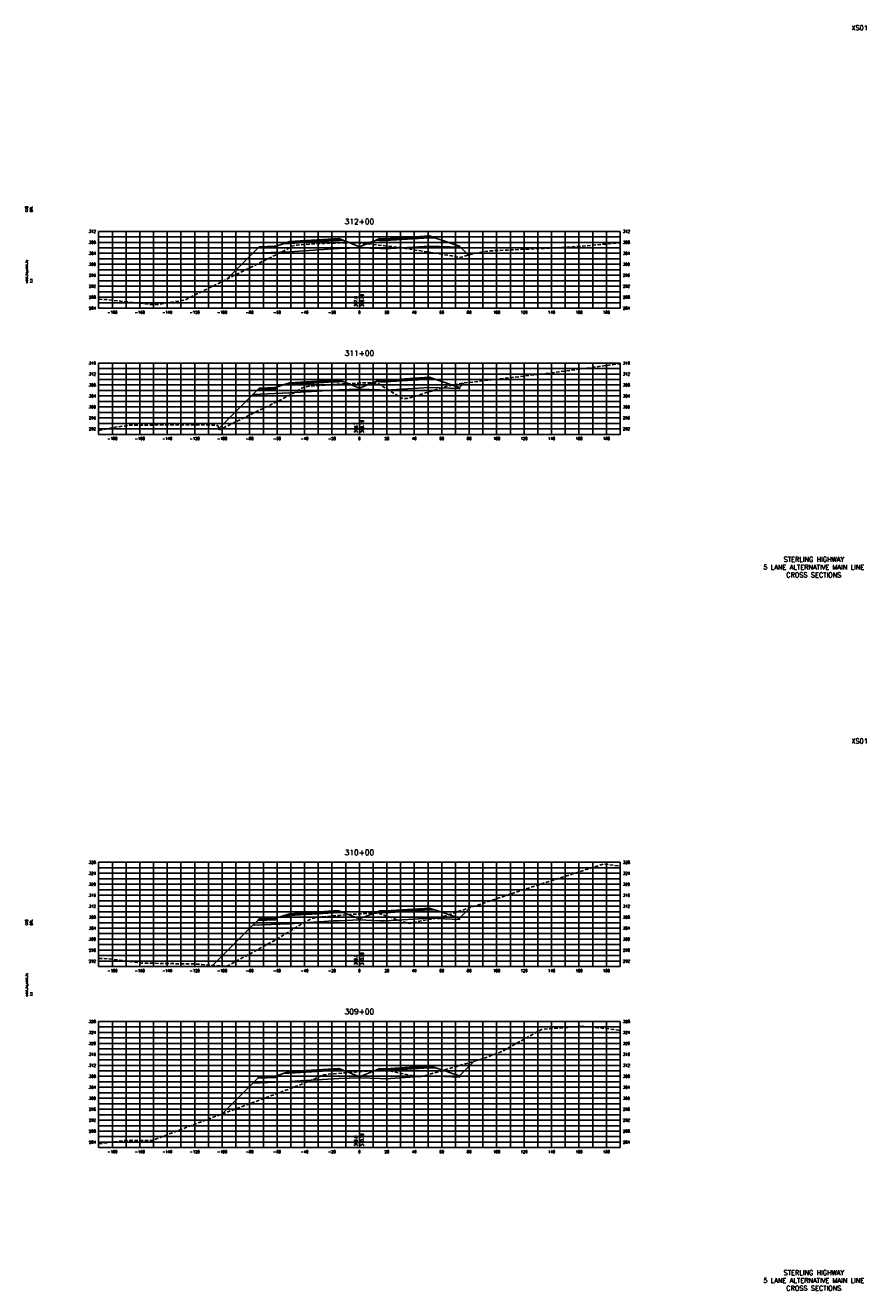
# Model space of a CAD drawing. Extents: x 37 to 10140, y -1968 to 9206.
# Tile 34 of 105: x 5147 to 5760, y 2616 to 3538. Entities that reach past the tile are written whole.
import ezdxf
from ezdxf.enums import TextEntityAlignment as Align

# ---------------------------------------------------------------- set-up
doc = ezdxf.new("R2010")
doc.units = 0
doc.header["$LTSCALE"] = 20
doc.header["$MEASUREMENT"] = 0
doc.linetypes.add('HIDDEN_050%', pattern=[0.1875, 0.125, -0.0625])
for name, color, linetype in [('S-AT-TXT175', 6, 'Continuous'), ('S-AT-TXT80', 1, 'Continuous'), ('XDATUM', 3, 'Continuous'), ('XEG', 1, 'HIDDEN_050%'), ('XFG', 2, 'Continuous'), ('XGRID', 251, 'Continuous'), ('XGRIDT', 2, 'Continuous'), ('XREF-BORDER', 7, 'Continuous')]:
    doc.layers.add(name, color=color, linetype=linetype)
doc.styles.add('L100', font='simplex.shx', dxfattribs={"height": 2})
doc.styles.add('L175', font='ROMANSM.shx', dxfattribs={"height": 3.5})
doc.styles.add('L80', font='ROMANSM.shx', dxfattribs={"height": 1.6})

# ---------------------------------------------------------------- blocks, each defined once
blk = doc.blocks.new('03025_00_att1')
at = {"layer": 'S-AT-TXT175', "style": 'L175'}
for tag, p in [('NUM', (32.402, 20.822)), ('LINE1', (30.64, 1.444)), ('LINE2', (30.64, 1.161)), ('LINE3', (30.64, 0.877))]:
    blk.add_attdef(tag, text='', height=0.175, dxfattribs=at).set_placement(p, align=Align.CENTER)
at = {"layer": 'S-AT-TXT80', "style": 'L80'}
for tag, p in [('DESIGNED', (2.094, 14.201)), ('CHECKED', (2.265, 14.201)), ('DRAFTED', (2.436, 14.201)), ('PCTB', (2.094, 11.605)), ('PSCALE', (2.265, 11.605)), ('PVIEW', (2.436, 11.605))]:
    blk.add_attdef(tag, p, '', height=0.08, rotation=90, dxfattribs=at)

msp = doc.modelspace()

# ---------------------------------------------------------------- linework, layer by layer
at = {"layer": 'XDATUM', "flags": 128}
for points in [[(5293.45, 3353.16), (5312.41, 3372.12), (5339, 3373.18), (5371, 3375.23), (5375, 3375.39), (5390, 3375.99), (5405, 3375.39), (5409, 3375.23), (5441, 3377.28), (5463, 3376.4), (5463, 3377.29), (5469.58, 3370.71)], [(5287.49, 3244.2), (5312.41, 3269.12), (5339, 3270.18), (5371, 3272.23), (5375, 3272.39), (5390, 3272.99), (5405, 3272.39), (5409, 3272.23), (5441, 3274.28), (5463, 3273.4), (5463, 3274.29), (5466.15, 3277.44)], [(5283.22, 2852.93), (5312.41, 2882.12), (5339, 2883.18), (5371, 2885.23), (5375, 2885.39), (5390, 2885.99), (5405, 2885.39), (5409, 2885.23), (5441, 2887.28), (5463, 2886.4), (5463, 2887.29), (5470.73, 2895.01)], [(5289.75, 2744.46), (5312.41, 2767.12), (5339, 2768.18), (5371, 2770.23), (5375, 2770.39), (5390, 2770.99), (5405, 2770.39), (5409, 2770.23), (5441, 2772.28), (5463, 2771.4), (5463, 2772.29), (5473.73, 2783.02)]]:
    msp.add_lwpolyline(points, dxfattribs=at)
at = {"layer": 'XEG', "flags": 128}
for points in [[(5200, 3338.57), (5206.04, 3338.23), (5237.62, 3334.73), (5243.21, 3334.68), (5262.79, 3337.92), (5334.71, 3373.68), (5336.36, 3374.44), (5336.41, 3374.46), (5340.47, 3377.08), (5340.53, 3377.09), (5344.13, 3378), (5364.16, 3379.25), (5364.46, 3379.27), (5364.77, 3379.29), (5383.45, 3379.81), (5383.62, 3379.8), (5390, 3379.51), (5390.38, 3379.5), (5419.55, 3376.2), (5419.6, 3376.19), (5419.92, 3376.14), (5457.35, 3370.09), (5462.87, 3368.84), (5474.25, 3372.01), (5483.97, 3373.72), (5527.94, 3375.75), (5545.56, 3376.81), (5547.48, 3376.78), (5549.86, 3376.99), (5580, 3379.71)], [(5200, 3242.92), (5210.72, 3245.03), (5222.8, 3246.68), (5262.93, 3247.01), (5283.35, 3246.79), (5286.77, 3246.45), (5287.8, 3243.2), (5335, 3266.35), (5343.38, 3270.94), (5343.69, 3271.11), (5348.71, 3274.02), (5349.08, 3274.1), (5352.63, 3274.96), (5370.37, 3276.3), (5372.4, 3276.46), (5389.24, 3277.42), (5390, 3277.47), (5392.05, 3277.62), (5397.46, 3277.59), (5402.27, 3277.2), (5404.2, 3276.81), (5420.36, 3266.65), (5421.77, 3266.24), (5422.6, 3266.15), (5424.65, 3266.18), (5427.67, 3266.88), (5453.95, 3275.15), (5464.98, 3277.3), (5524.59, 3284.19), (5525.52, 3284.29), (5525.81, 3284.33), (5580, 3291.52)], [(5200, 2857.99), (5210.53, 2857.37), (5231.23, 2854.6), (5259.41, 2854.03), (5270.1, 2853.93), (5275.48, 2853.49), (5293.5, 2852.19), (5330.04, 2872.09), (5350.6, 2884.64), (5351.68, 2885.2), (5355.18, 2887), (5356.34, 2887.27), (5360.14, 2888.02), (5375.46, 2889.35), (5379.73, 2889.72), (5387.31, 2890.27), (5390, 2890.45), (5399.28, 2891.07), (5404.11, 2890.61), (5405.01, 2890.52), (5422.77, 2884.41), (5426.62, 2883.46), (5431.97, 2884.8), (5448.79, 2887.7), (5502.66, 2905.66), (5508.35, 2907.74), (5524.11, 2912.72), (5567.92, 2926.76), (5580, 2925.34)], [(5200, 2722.82), (5200.71, 2722.82), (5219.04, 2725.3), (5239.23, 2725.31), (5270.95, 2737.46), (5345.05, 2765.06), (5357.58, 2770.23), (5362.49, 2772.55), (5363.15, 2772.87), (5363.65, 2772.97), (5367.13, 2773.62), (5384.85, 2774.9), (5386.98, 2775.07), (5388.96, 2775.21), (5390, 2775.28), (5406.56, 2776.47), (5406.96, 2776.43), (5411.3, 2776.09), (5413.17, 2775.63), (5413.82, 2775.49), (5433.22, 2771.43), (5437.61, 2772.39), (5480.39, 2784.98), (5493.92, 2790.18), (5522.8, 2806.21), (5552.56, 2808.51), (5563.97, 2807.42), (5580, 2805.57)]]:
    msp.add_lwpolyline(points, dxfattribs=at)
at = {"layer": 'XFG', "flags": 128}
for points in [[(5390, 3376.73), (5378.05, 3381.51), (5375, 3381.39), (5371, 3381.23), (5339, 3379.18), (5334.43, 3379), (5329, 3377.19), (5329, 3376.19), (5315.96, 3375.67), (5312.41, 3372.12), (5339, 3373.18), (5371, 3375.23), (5375, 3375.39), (5390, 3375.99), (5390, 3376.73)], [(5329, 3377.19), (5328, 3377.15), (5328, 3376.81), (5318, 3376.41), (5318, 3376.75), (5317, 3376.71), (5315.96, 3375.67), (5329, 3376.19), (5329, 3377.19)], [(5328, 3377.15), (5318, 3376.75), (5318, 3376.41), (5328, 3376.81), (5328, 3377.15)], [(5375, 3381.73), (5371, 3381.57), (5339, 3379.52), (5339, 3380.52), (5334.43, 3379), (5339, 3379.18), (5371, 3381.23), (5375, 3381.39), (5378.05, 3381.51), (5375, 3382.73), (5375, 3381.73)], [(5375, 3382.73), (5371, 3382.57), (5339, 3380.52), (5339, 3380.18), (5371, 3382.23), (5375, 3382.39), (5375, 3382.73)], [(5375, 3382.39), (5371, 3382.23), (5339, 3380.18), (5339, 3379.52), (5371, 3381.57), (5375, 3381.73), (5375, 3382.39)], [(5390, 3376.73), (5401.95, 3381.51), (5405, 3381.39), (5409, 3381.23), (5441, 3383.28), (5445.57, 3383.1), (5463, 3377.29), (5463, 3376.4), (5441, 3377.28), (5409, 3375.23), (5405, 3375.39), (5390, 3375.99)], [(5405, 3382.73), (5401.95, 3381.51), (5405, 3381.39), (5409, 3381.23), (5441, 3383.28), (5445.57, 3383.1), (5441, 3384.62), (5441, 3383.62), (5409, 3381.57), (5405, 3381.73), (5405, 3382.73)], [(5405, 3382.73), (5405, 3382.39), (5409, 3382.23), (5441, 3384.28), (5441, 3384.62), (5409, 3382.57), (5405, 3382.73)], [(5405, 3382.39), (5405, 3381.73), (5409, 3381.57), (5441, 3383.62), (5441, 3384.28), (5409, 3382.23), (5405, 3382.39)], [(5463, 3377.29), (5463, 3377.29), (5469.58, 3370.71)], [(5312.41, 3372.12), (5312.41, 3372.12), (5293.45, 3353.16)], [(5390, 3273.73), (5378.05, 3278.51), (5375, 3278.39), (5371, 3278.23), (5339, 3276.18), (5334.43, 3276), (5329, 3274.19), (5329, 3273.19), (5315.96, 3272.67), (5312.41, 3269.12), (5339, 3270.18), (5371, 3272.23), (5375, 3272.39), (5390, 3272.99), (5390, 3273.73)], [(5375, 3278.73), (5371, 3278.57), (5339, 3276.52), (5339, 3277.52), (5334.43, 3276), (5339, 3276.18), (5371, 3278.23), (5375, 3278.39), (5378.05, 3278.51), (5375, 3279.73), (5375, 3278.73)], [(5375, 3279.73), (5371, 3279.57), (5339, 3277.52), (5339, 3277.18), (5371, 3279.23), (5375, 3279.39), (5375, 3279.73)], [(5375, 3279.39), (5371, 3279.23), (5339, 3277.18), (5339, 3276.52), (5371, 3278.57), (5375, 3278.73), (5375, 3279.39)], [(5390, 3273.73), (5401.95, 3278.51), (5405, 3278.39), (5409, 3278.23), (5441, 3280.28), (5445.57, 3280.1), (5463, 3274.29), (5463, 3273.4), (5441, 3274.28), (5409, 3272.23), (5405, 3272.39), (5390, 3272.99)], [(5405, 3279.73), (5401.95, 3278.51), (5405, 3278.39), (5409, 3278.23), (5441, 3280.28), (5445.57, 3280.1), (5441, 3281.62), (5441, 3280.62), (5409, 3278.57), (5405, 3278.73), (5405, 3279.73)], [(5405, 3279.73), (5405, 3279.39), (5409, 3279.23), (5441, 3281.28), (5441, 3281.62), (5409, 3279.57), (5405, 3279.73)], [(5405, 3279.39), (5405, 3278.73), (5409, 3278.57), (5441, 3280.62), (5441, 3281.28), (5409, 3279.23), (5405, 3279.39)], [(5463, 3274.29), (5463, 3274.29), (5466.15, 3277.44)], [(5312.41, 3269.12), (5312.41, 3269.12), (5287.49, 3244.2)], [(5329, 3274.19), (5328, 3274.15), (5328, 3273.81), (5318, 3273.41), (5318, 3273.75), (5317, 3273.71), (5315.96, 3272.67), (5329, 3273.19), (5329, 3274.19)], [(5328, 3274.15), (5318, 3273.75), (5318, 3273.41), (5328, 3273.81), (5328, 3274.15)], [(5390, 2886.73), (5378.05, 2891.51), (5375, 2891.39), (5371, 2891.23), (5339, 2889.18), (5334.43, 2889), (5329, 2887.19), (5329, 2886.19), (5315.96, 2885.67), (5312.41, 2882.12), (5339, 2883.18), (5371, 2885.23), (5375, 2885.39), (5390, 2885.99), (5390, 2886.73)], [(5375, 2891.73), (5371, 2891.57), (5339, 2889.52), (5339, 2890.52), (5334.43, 2889), (5339, 2889.18), (5371, 2891.23), (5375, 2891.39), (5378.05, 2891.51), (5375, 2892.73), (5375, 2891.73)], [(5375, 2892.73), (5371, 2892.57), (5339, 2890.52), (5339, 2890.18), (5371, 2892.23), (5375, 2892.39), (5375, 2892.73)], [(5375, 2892.39), (5371, 2892.23), (5339, 2890.18), (5339, 2889.52), (5371, 2891.57), (5375, 2891.73), (5375, 2892.39)], [(5390, 2886.73), (5401.95, 2891.51), (5405, 2891.39), (5409, 2891.23), (5441, 2893.28), (5445.57, 2893.1), (5463, 2887.29), (5463, 2886.4), (5441, 2887.28), (5409, 2885.23), (5405, 2885.39), (5390, 2885.99)], [(5405, 2892.73), (5401.95, 2891.51), (5405, 2891.39), (5409, 2891.23), (5441, 2893.28), (5445.57, 2893.1), (5441, 2894.62), (5441, 2893.62), (5409, 2891.57), (5405, 2891.73), (5405, 2892.73)], [(5405, 2892.73), (5405, 2892.39), (5409, 2892.23), (5441, 2894.28), (5441, 2894.62), (5409, 2892.57), (5405, 2892.73)], [(5405, 2892.39), (5405, 2891.73), (5409, 2891.57), (5441, 2893.62), (5441, 2894.28), (5409, 2892.23), (5405, 2892.39)], [(5463, 2887.29), (5463, 2887.29), (5470.73, 2895.01)], [(5312.41, 2882.12), (5312.41, 2882.12), (5283.22, 2852.93)], [(5329, 2887.19), (5328, 2887.15), (5328, 2886.81), (5318, 2886.41), (5318, 2886.75), (5317, 2886.71), (5315.96, 2885.67), (5329, 2886.19), (5329, 2887.19)], [(5328, 2887.15), (5318, 2886.75), (5318, 2886.41), (5328, 2886.81), (5328, 2887.15)], [(5375, 2776.73), (5371, 2776.57), (5339, 2774.52), (5339, 2775.52), (5334.43, 2774), (5339, 2774.18), (5371, 2776.23), (5375, 2776.39), (5378.05, 2776.51), (5375, 2777.73), (5375, 2776.73)], [(5375, 2777.73), (5371, 2777.57), (5339, 2775.52), (5339, 2775.18), (5371, 2777.23), (5375, 2777.39), (5375, 2777.73)], [(5375, 2777.39), (5371, 2777.23), (5339, 2775.18), (5339, 2774.52), (5371, 2776.57), (5375, 2776.73), (5375, 2777.39)], [(5390, 2771.73), (5401.95, 2776.51), (5405, 2776.39), (5409, 2776.23), (5441, 2778.28), (5445.57, 2778.1), (5463, 2772.29), (5463, 2771.4), (5441, 2772.28), (5409, 2770.23), (5405, 2770.39), (5390, 2770.99)], [(5405, 2777.73), (5401.95, 2776.51), (5405, 2776.39), (5409, 2776.23), (5441, 2778.28), (5445.57, 2778.1), (5441, 2779.62), (5441, 2778.62), (5409, 2776.57), (5405, 2776.73), (5405, 2777.73)], [(5405, 2777.73), (5405, 2777.39), (5409, 2777.23), (5441, 2779.28), (5441, 2779.62), (5409, 2777.57), (5405, 2777.73)], [(5405, 2777.39), (5405, 2776.73), (5409, 2776.57), (5441, 2778.62), (5441, 2779.28), (5409, 2777.23), (5405, 2777.39)], [(5463, 2772.29), (5463, 2772.29), (5473.73, 2783.02)], [(5390, 2771.73), (5378.05, 2776.51), (5375, 2776.39), (5371, 2776.23), (5339, 2774.18), (5334.43, 2774), (5329, 2772.19), (5329, 2771.19), (5315.96, 2770.67), (5312.41, 2767.12), (5339, 2768.18), (5371, 2770.23), (5375, 2770.39), (5390, 2770.99), (5390, 2771.73)], [(5329, 2772.19), (5328, 2772.15), (5328, 2771.81), (5318, 2771.41), (5318, 2771.75), (5317, 2771.71), (5315.96, 2770.67), (5329, 2771.19), (5329, 2772.19)], [(5328, 2772.15), (5318, 2771.75), (5318, 2771.41), (5328, 2771.81), (5328, 2772.15)], [(5312.41, 2767.12), (5312.41, 2767.12), (5289.75, 2744.46)]]:
    msp.add_lwpolyline(points, dxfattribs=at)
at = {"layer": 'XGRID'}
for p, q in [((5200, 3332), (5200, 3388)), ((5200, 3388), (5580, 3388)), ((5210, 3332), (5210, 3388)), ((5220, 3332), (5220, 3388)), ((5230, 3332), (5230, 3388)), ((5240, 3332), (5240, 3388)), ((5250, 3332), (5250, 3388)), ((5260, 3332), (5260, 3388)), ((5270, 3332), (5270, 3388)), ((5280, 3332), (5280, 3388)), ((5290, 3332), (5290, 3388)), ((5300, 3332), (5300, 3388)), ((5310, 3332), (5310, 3388)), ((5320, 3332), (5320, 3388)), ((5330, 3332), (5330, 3388)), ((5340, 3332), (5340, 3388)), ((5350, 3332), (5350, 3388)), ((5360, 3332), (5360, 3388)), ((5370, 3332), (5370, 3388)), ((5380, 3332), (5380, 3388)), ((5390, 3332), (5390, 3388)), ((5400, 3332), (5400, 3388)), ((5410, 3332), (5410, 3388)), ((5420, 3332), (5420, 3388)), ((5430, 3332), (5430, 3388)), ((5440, 3332), (5440, 3388)), ((5450, 3332), (5450, 3388)), ((5460, 3332), (5460, 3388)), ((5470, 3332), (5470, 3388)), ((5480, 3332), (5480, 3388)), ((5490, 3332), (5490, 3388)), ((5500, 3332), (5500, 3388)), ((5510, 3332), (5510, 3388)), ((5520, 3332), (5520, 3388)), ((5530, 3332), (5530, 3388)), ((5540, 3332), (5540, 3388)), ((5550, 3332), (5550, 3388)), ((5560, 3332), (5560, 3388)), ((5570, 3332), (5570, 3388)), ((5580, 3332), (5580, 3388)), ((5200, 3384), (5580, 3384)), ((5200, 3380), (5580, 3380)), ((5200, 3376), (5580, 3376)), ((5200, 3372), (5580, 3372)), ((5200, 3368), (5580, 3368)), ((5200, 3364), (5580, 3364)), ((5200, 3360), (5580, 3360)), ((5200, 3356), (5580, 3356)), ((5200, 3352), (5580, 3352)), ((5200, 3348), (5580, 3348)), ((5200, 3344), (5580, 3344)), ((5200, 3340), (5580, 3340)), ((5200, 3336), (5580, 3336)), ((5200, 3332), (5580, 3332)), ((5200, 3240), (5200, 3292)), ((5200, 3292), (5580, 3292)), ((5200, 3288), (5580, 3288)), ((5210, 3240), (5210, 3292)), ((5220, 3240), (5220, 3292)), ((5230, 3240), (5230, 3292)), ((5240, 3240), (5240, 3292)), ((5250, 3240), (5250, 3292)), ((5260, 3240), (5260, 3292)), ((5270, 3240), (5270, 3292)), ((5280, 3240), (5280, 3292)), ((5290, 3240), (5290, 3292)), ((5300, 3240), (5300, 3292)), ((5310, 3240), (5310, 3292)), ((5320, 3240), (5320, 3292)), ((5330, 3240), (5330, 3292)), ((5340, 3240), (5340, 3292)), ((5350, 3240), (5350, 3292)), ((5360, 3240), (5360, 3292)), ((5370, 3240), (5370, 3292)), ((5380, 3240), (5380, 3292)), ((5390, 3240), (5390, 3292)), ((5400, 3240), (5400, 3292)), ((5410, 3240), (5410, 3292)), ((5420, 3240), (5420, 3292)), ((5430, 3240), (5430, 3292)), ((5440, 3240), (5440, 3292)), ((5450, 3240), (5450, 3292)), ((5460, 3240), (5460, 3292)), ((5470, 3240), (5470, 3292)), ((5480, 3240), (5480, 3292)), ((5490, 3240), (5490, 3292)), ((5500, 3240), (5500, 3292)), ((5510, 3240), (5510, 3292)), ((5520, 3240), (5520, 3292)), ((5530, 3240), (5530, 3292)), ((5540, 3240), (5540, 3292)), ((5550, 3240), (5550, 3292)), ((5560, 3240), (5560, 3292)), ((5570, 3240), (5570, 3292)), ((5580, 3240), (5580, 3292)), ((5200, 3284), (5580, 3284)), ((5200, 3280), (5580, 3280)), ((5200, 3276), (5580, 3276)), ((5200, 3272), (5580, 3272)), ((5200, 3268), (5580, 3268)), ((5200, 3264), (5580, 3264)), ((5200, 3260), (5580, 3260)), ((5200, 3256), (5580, 3256)), ((5200, 3252), (5580, 3252)), ((5200, 3248), (5580, 3248)), ((5200, 3244), (5580, 3244)), ((5200, 3240), (5580, 3240)), ((5200, 2852), (5200, 2928)), ((5200, 2928), (5580, 2928)), ((5210, 2852), (5210, 2928)), ((5220, 2852), (5220, 2928)), ((5230, 2852), (5230, 2928)), ((5240, 2852), (5240, 2928)), ((5250, 2852), (5250, 2928)), ((5260, 2852), (5260, 2928)), ((5270, 2852), (5270, 2928)), ((5280, 2852), (5280, 2928)), ((5290, 2852), (5290, 2928)), ((5300, 2852), (5300, 2928)), ((5310, 2852), (5310, 2928)), ((5320, 2852), (5320, 2928)), ((5330, 2852), (5330, 2928)), ((5340, 2852), (5340, 2928)), ((5350, 2852), (5350, 2928)), ((5360, 2852), (5360, 2928)), ((5370, 2852), (5370, 2928)), ((5380, 2852), (5380, 2928)), ((5390, 2852), (5390, 2928)), ((5400, 2852), (5400, 2928)), ((5410, 2852), (5410, 2928)), ((5420, 2852), (5420, 2928)), ((5430, 2852), (5430, 2928)), ((5440, 2852), (5440, 2928)), ((5450, 2852), (5450, 2928)), ((5460, 2852), (5460, 2928)), ((5470, 2852), (5470, 2928)), ((5480, 2852), (5480, 2928)), ((5490, 2852), (5490, 2928)), ((5500, 2852), (5500, 2928)), ((5510, 2852), (5510, 2928)), ((5520, 2852), (5520, 2928)), ((5530, 2852), (5530, 2928)), ((5540, 2852), (5540, 2928)), ((5550, 2852), (5550, 2928)), ((5560, 2852), (5560, 2928)), ((5570, 2852), (5570, 2928)), ((5580, 2852), (5580, 2928)), ((5200, 2924), (5580, 2924)), ((5200, 2920), (5580, 2920)), ((5200, 2916), (5580, 2916)), ((5200, 2912), (5580, 2912)), ((5200, 2908), (5580, 2908)), ((5200, 2904), (5580, 2904)), ((5200, 2900), (5580, 2900)), ((5200, 2896), (5580, 2896)), ((5200, 2892), (5580, 2892)), ((5200, 2888), (5580, 2888)), ((5200, 2884), (5580, 2884)), ((5200, 2880), (5580, 2880)), ((5200, 2876), (5580, 2876)), ((5200, 2872), (5580, 2872)), ((5200, 2868), (5580, 2868)), ((5200, 2864), (5580, 2864)), ((5200, 2860), (5580, 2860)), ((5200, 2856), (5580, 2856)), ((5200, 2852), (5580, 2852)), ((5200, 2720), (5200, 2812)), ((5200, 2812), (5580, 2812)), ((5200, 2808), (5580, 2808)), ((5210, 2720), (5210, 2812)), ((5220, 2720), (5220, 2812)), ((5230, 2720), (5230, 2812)), ((5240, 2720), (5240, 2812)), ((5250, 2720), (5250, 2812)), ((5260, 2720), (5260, 2812)), ((5270, 2720), (5270, 2812)), ((5280, 2720), (5280, 2812)), ((5290, 2720), (5290, 2812)), ((5300, 2720), (5300, 2812)), ((5310, 2720), (5310, 2812)), ((5320, 2720), (5320, 2812)), ((5330, 2720), (5330, 2812)), ((5340, 2720), (5340, 2812)), ((5350, 2720), (5350, 2812)), ((5360, 2720), (5360, 2812)), ((5370, 2720), (5370, 2812)), ((5380, 2720), (5380, 2812)), ((5390, 2720), (5390, 2812)), ((5400, 2720), (5400, 2812)), ((5410, 2720), (5410, 2812)), ((5420, 2720), (5420, 2812)), ((5430, 2720), (5430, 2812)), ((5440, 2720), (5440, 2812)), ((5450, 2720), (5450, 2812)), ((5460, 2720), (5460, 2812)), ((5470, 2720), (5470, 2812)), ((5480, 2720), (5480, 2812)), ((5490, 2720), (5490, 2812)), ((5500, 2720), (5500, 2812)), ((5510, 2720), (5510, 2812)), ((5520, 2720), (5520, 2812)), ((5530, 2720), (5530, 2812)), ((5540, 2720), (5540, 2812)), ((5550, 2720), (5550, 2812)), ((5560, 2720), (5560, 2812)), ((5570, 2720), (5570, 2812)), ((5580, 2720), (5580, 2812)), ((5200, 2804), (5580, 2804)), ((5200, 2800), (5580, 2800)), ((5200, 2796), (5580, 2796)), ((5200, 2792), (5580, 2792)), ((5200, 2788), (5580, 2788)), ((5200, 2784), (5580, 2784)), ((5200, 2780), (5580, 2780)), ((5200, 2776), (5580, 2776)), ((5200, 2772), (5580, 2772)), ((5200, 2768), (5580, 2768)), ((5200, 2764), (5580, 2764)), ((5200, 2760), (5580, 2760)), ((5200, 2756), (5580, 2756)), ((5200, 2752), (5580, 2752)), ((5200, 2748), (5580, 2748)), ((5200, 2744), (5580, 2744)), ((5200, 2740), (5580, 2740)), ((5200, 2736), (5580, 2736)), ((5200, 2732), (5580, 2732)), ((5200, 2728), (5580, 2728)), ((5200, 2724), (5580, 2724)), ((5200, 2720), (5580, 2720))]:
    msp.add_line(p, q, dxfattribs=at)

# ---------------------------------------------------------------- block references
at = {"layer": 'XREF-BORDER'}
ref = msp.add_blockref('03025_00_att1', (5106.45, 3118.23), dxfattribs=dict(at, xscale=20, yscale=20, zscale=20))
ref.add_attrib('LINE1', 'STERLING HIGHWAY', dxfattribs={"layer": 'S-AT-TXT175', "height": 3.5, "style": 'L175'}).set_placement((5721.07, 3147.1), align=Align.CENTER)
ref.add_attrib('LINE2', '5 LANE ALTERNATIVE MAIN LINE', dxfattribs={"layer": 'S-AT-TXT175', "height": 3.5, "style": 'L175'}).set_placement((5721.07, 3141.44), align=Align.CENTER)
ref.add_attrib('LINE3', 'CROSS SECTIONS', dxfattribs={"layer": 'S-AT-TXT175', "height": 3.5, "style": 'L175'}).set_placement((5721.07, 3135.77), align=Align.CENTER)
ref.add_attrib('NUM', 'XS01', dxfattribs={"layer": 'S-AT-TXT175', "height": 3.5, "style": 'L175'}).set_placement((5754.49, 3534.66), align=Align.CENTER)
ref.add_attrib('DESIGNED', 'CAB', (5148.33, 3402.25), dxfattribs={"layer": 'S-AT-TXT80', "height": 1.6, "rotation": 90, "style": 'L80'})
ref.add_attrib('CHECKED', 'DRL', (5151.75, 3402.25), dxfattribs={"layer": 'S-AT-TXT80', "height": 1.6, "rotation": 90, "style": 'L80'})
ref.add_attrib('PCTB', 'adot_hs,adot_fs', (5148.33, 3350.32), dxfattribs={"layer": 'S-AT-TXT80', "height": 1.6, "rotation": 90, "style": 'L80'})
ref.add_attrib('PSCALE', '1:1', (5151.75, 3350.32), dxfattribs={"layer": 'S-AT-TXT80', "height": 1.6, "rotation": 90, "style": 'L80'})
ref = msp.add_blockref('03025_00_att1', (5106.45, 2598.23), dxfattribs=dict(at, xscale=20, yscale=20, zscale=20))
ref.add_attrib('LINE1', 'STERLING HIGHWAY', dxfattribs={"layer": 'S-AT-TXT175', "height": 3.5, "style": 'L175'}).set_placement((5721.07, 2627.1), align=Align.CENTER)
ref.add_attrib('LINE2', '5 LANE ALTERNATIVE MAIN LINE', dxfattribs={"layer": 'S-AT-TXT175', "height": 3.5, "style": 'L175'}).set_placement((5721.07, 2621.44), align=Align.CENTER)
ref.add_attrib('LINE3', 'CROSS SECTIONS', dxfattribs={"layer": 'S-AT-TXT175', "height": 3.5, "style": 'L175'}).set_placement((5721.07, 2615.77), align=Align.CENTER)
ref.add_attrib('NUM', 'XS01', dxfattribs={"layer": 'S-AT-TXT175', "height": 3.5, "style": 'L175'}).set_placement((5754.49, 3014.66), align=Align.CENTER)
ref.add_attrib('DESIGNED', 'CAB', (5148.33, 2882.25), dxfattribs={"layer": 'S-AT-TXT80', "height": 1.6, "rotation": 90, "style": 'L80'})
ref.add_attrib('CHECKED', 'DRL', (5151.75, 2882.25), dxfattribs={"layer": 'S-AT-TXT80', "height": 1.6, "rotation": 90, "style": 'L80'})
ref.add_attrib('PCTB', 'adot_hs,adot_fs', (5148.33, 2830.32), dxfattribs={"layer": 'S-AT-TXT80', "height": 1.6, "rotation": 90, "style": 'L80'})
ref.add_attrib('PSCALE', '1:1', (5151.75, 2830.32), dxfattribs={"layer": 'S-AT-TXT80', "height": 1.6, "rotation": 90, "style": 'L80'})

# ---------------------------------------------------------------- texts
at = {"layer": 'XGRIDT', "style": 'L100'}
for s, p in [('312+00', (5390, 3392)), ('311+00', (5390, 3296)), ('310+00', (5390, 2932)), ('309+00', (5390, 2816))]:
    msp.add_text(s, height=4, dxfattribs=at).set_placement(p, align=Align.BOTTOM_CENTER)
for s, p in [('312', (5198, 3388)), ('308', (5198, 3380)), ('304', (5198, 3372)), ('300', (5198, 3364)), ('296', (5198, 3356)), ('292', (5198, 3348)), ('288', (5198, 3340)), ('284', (5198, 3332)), ('316', (5198, 3292)), ('312', (5198, 3284)), ('308', (5198, 3276)), ('304', (5198, 3268)), ('300', (5198, 3260)), ('296', (5198, 3252)), ('292', (5198, 3244)), ('328', (5198, 2928)), ('324', (5198, 2920)), ('320', (5198, 2912)), ('316', (5198, 2904)), ('312', (5198, 2896)), ('308', (5198, 2888)), ('304', (5198, 2880)), ('300', (5198, 2872)), ('296', (5198, 2864)), ('292', (5198, 2856)), ('328', (5198, 2812)), ('324', (5198, 2804)), ('320', (5198, 2796)), ('316', (5198, 2788)), ('312', (5198, 2780)), ('308', (5198, 2772)), ('304', (5198, 2764)), ('300', (5198, 2756)), ('296', (5198, 2748)), ('292', (5198, 2740)), ('288', (5198, 2732)), ('284', (5198, 2724))]:
    msp.add_text(s, height=2, dxfattribs=at).set_placement(p, align=Align.MIDDLE_RIGHT)
for s, p in [('312', (5582, 3388)), ('308', (5582, 3380)), ('304', (5582, 3372)), ('300', (5582, 3364)), ('296', (5582, 3356)), ('292', (5582, 3348)), ('288', (5582, 3340)), ('284', (5582, 3332)), ('316', (5582, 3292)), ('312', (5582, 3284)), ('308', (5582, 3276)), ('304', (5582, 3268)), ('300', (5582, 3260)), ('296', (5582, 3252)), ('292', (5582, 3244)), ('328', (5582, 2928)), ('324', (5582, 2920)), ('320', (5582, 2912)), ('316', (5582, 2904)), ('312', (5582, 2896)), ('308', (5582, 2888)), ('304', (5582, 2880)), ('300', (5582, 2872)), ('296', (5582, 2864)), ('292', (5582, 2856)), ('328', (5582, 2812)), ('324', (5582, 2804)), ('320', (5582, 2796)), ('316', (5582, 2788)), ('312', (5582, 2780)), ('308', (5582, 2772)), ('304', (5582, 2764)), ('300', (5582, 2756)), ('296', (5582, 2748)), ('292', (5582, 2740)), ('288', (5582, 2732)), ('284', (5582, 2724))]:
    msp.add_text(s, height=2, dxfattribs=at).set_placement(p, align=Align.MIDDLE_LEFT)
for s, p in [('307.8', (5389, 3333)), ('308.7', (5389, 3241)), ('309.2', (5389, 2853)), ('309.6', (5389, 2721))]:
    msp.add_text(s, height=2, rotation=90, dxfattribs=at).set_placement(p, align=Align.BOTTOM_LEFT)
for s, p in [('309.29', (5391, 3333)), ('309.79', (5391, 3241)), ('310.29', (5391, 2853)), ('310.79', (5391, 2721))]:
    msp.add_text(s, height=2, rotation=90, dxfattribs=at).set_placement(p, align=Align.TOP_LEFT)
for s, p in [('-180', (5210, 3330)), ('-160', (5230, 3330)), ('-140', (5250, 3330)), ('-120', (5270, 3330)), ('-100', (5290, 3330)), ('-80', (5310, 3330)), ('-60', (5330, 3330)), ('-40', (5350, 3330)), ('-20', (5370, 3330)), ('0', (5390, 3330)), ('20', (5410, 3330)), ('40', (5430, 3330)), ('60', (5450, 3330)), ('80', (5470, 3330)), ('100', (5490, 3330)), ('120', (5510, 3330)), ('140', (5530, 3330)), ('160', (5550, 3330)), ('180', (5570, 3330)), ('-180', (5210, 3238)), ('-160', (5230, 3238)), ('-140', (5250, 3238)), ('-120', (5270, 3238)), ('-100', (5290, 3238)), ('-80', (5310, 3238)), ('-60', (5330, 3238)), ('-40', (5350, 3238)), ('-20', (5370, 3238)), ('0', (5390, 3238)), ('20', (5410, 3238)), ('40', (5430, 3238)), ('60', (5450, 3238)), ('80', (5470, 3238)), ('100', (5490, 3238)), ('120', (5510, 3238)), ('140', (5530, 3238)), ('160', (5550, 3238)), ('180', (5570, 3238)), ('-180', (5210, 2850)), ('-160', (5230, 2850)), ('-140', (5250, 2850)), ('-120', (5270, 2850)), ('-100', (5290, 2850)), ('-80', (5310, 2850)), ('-60', (5330, 2850)), ('-40', (5350, 2850)), ('-20', (5370, 2850)), ('0', (5390, 2850)), ('20', (5410, 2850)), ('40', (5430, 2850)), ('60', (5450, 2850)), ('80', (5470, 2850)), ('100', (5490, 2850)), ('120', (5510, 2850)), ('140', (5530, 2850)), ('160', (5550, 2850)), ('180', (5570, 2850)), ('-180', (5210, 2718)), ('-160', (5230, 2718)), ('-140', (5250, 2718)), ('-120', (5270, 2718)), ('-100', (5290, 2718)), ('-80', (5310, 2718)), ('-60', (5330, 2718)), ('-40', (5350, 2718)), ('-20', (5370, 2718)), ('0', (5390, 2718)), ('20', (5410, 2718)), ('40', (5430, 2718)), ('60', (5450, 2718)), ('80', (5470, 2718)), ('100', (5490, 2718)), ('120', (5510, 2718)), ('140', (5530, 2718)), ('160', (5550, 2718)), ('180', (5570, 2718))]:
    msp.add_text(s, height=2, dxfattribs=at).set_placement(p, align=Align.TOP_CENTER)

doc.saveas('drawing.dxf')
